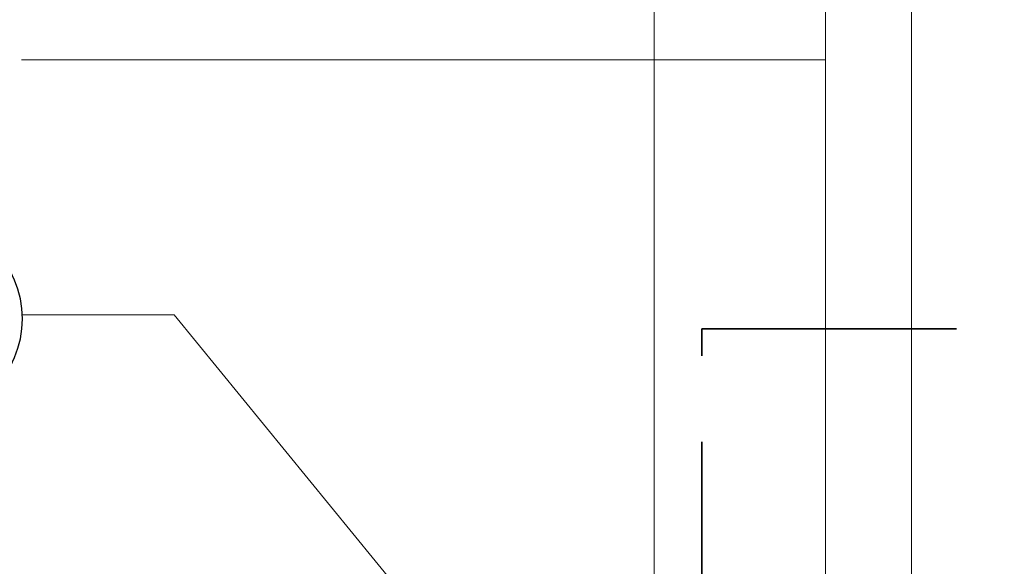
# Model space of a CAD drawing. Header units: millimetres. Extents: x 29003 to 60673, y -60985 to 17010.
# Tile 10 of 128: x 32050 to 33083, y -37269 to -36696. Entities that reach past the tile are written whole.
import ezdxf

# ---------------------------------------------------------------- set-up
doc = ezdxf.new("R2010")
doc.units = ezdxf.units.MM
doc.linetypes.add('Carkovana 2x_1', pattern=[390, 300, -90])
doc.layers.add('XR$1$ŘEZY_1', color=7, linetype='Continuous', lineweight=25)
doc.layers.add('XR$2$ŘEZY - KOTY_ TEXTY_1', color=7, linetype='Continuous', lineweight=25)

msp = doc.modelspace()

# ---------------------------------------------------------------- linework, layer by layer
at = {"layer": 'XR$1$ŘEZY_1', "color": 7, "linetype": 'Continuous', "lineweight": 13}
for p, q in [((32895.9, -36240.2), (32895.9, -36750.2)), ((32715.9, -36280.2), (32715.9, -37560.2))]:
    msp.add_line(p, q, dxfattribs=at)
at = {"layer": 'XR$1$ŘEZY_1', "color": 132, "linetype": 'Continuous', "lineweight": 13}
for p, q in [((32895.9, -37590.2), (32895.9, -36240.2)), ((32985.9, -37590.2), (32985.9, -36240.2))]:
    msp.add_line(p, q, dxfattribs=at)
at = {"layer": 'XR$1$ŘEZY_1', "color": 204, "linetype": 'Carkovana 2x_1', "lineweight": 35}
for p in [(32766, -39388.4), (34593.4, -37020)]:
    msp.add_line(p, (32766, -37020), dxfattribs=at)
at = {"layer": 'XR$2$ŘEZY - KOTY_ TEXTY_1', "color": 3, "linetype": 'Continuous', "lineweight": 13}
for p, q in [((32052.2, -36738), (32895.9, -36738)), ((32052.2, -37005.2), (32212.2, -37005.2)), ((32212.2, -37005.2), (32665.2, -37559.1))]:
    msp.add_line(p, q, dxfattribs=at)
at = {"layer": 'XR$2$ŘEZY - KOTY_ TEXTY_1', "color": 3, "linetype": 'Continuous', "lineweight": 25}
msp.add_arc((31948.9, -37009.4), 104.2, 270, 90, dxfattribs=at)

doc.saveas('drawing.dxf')
